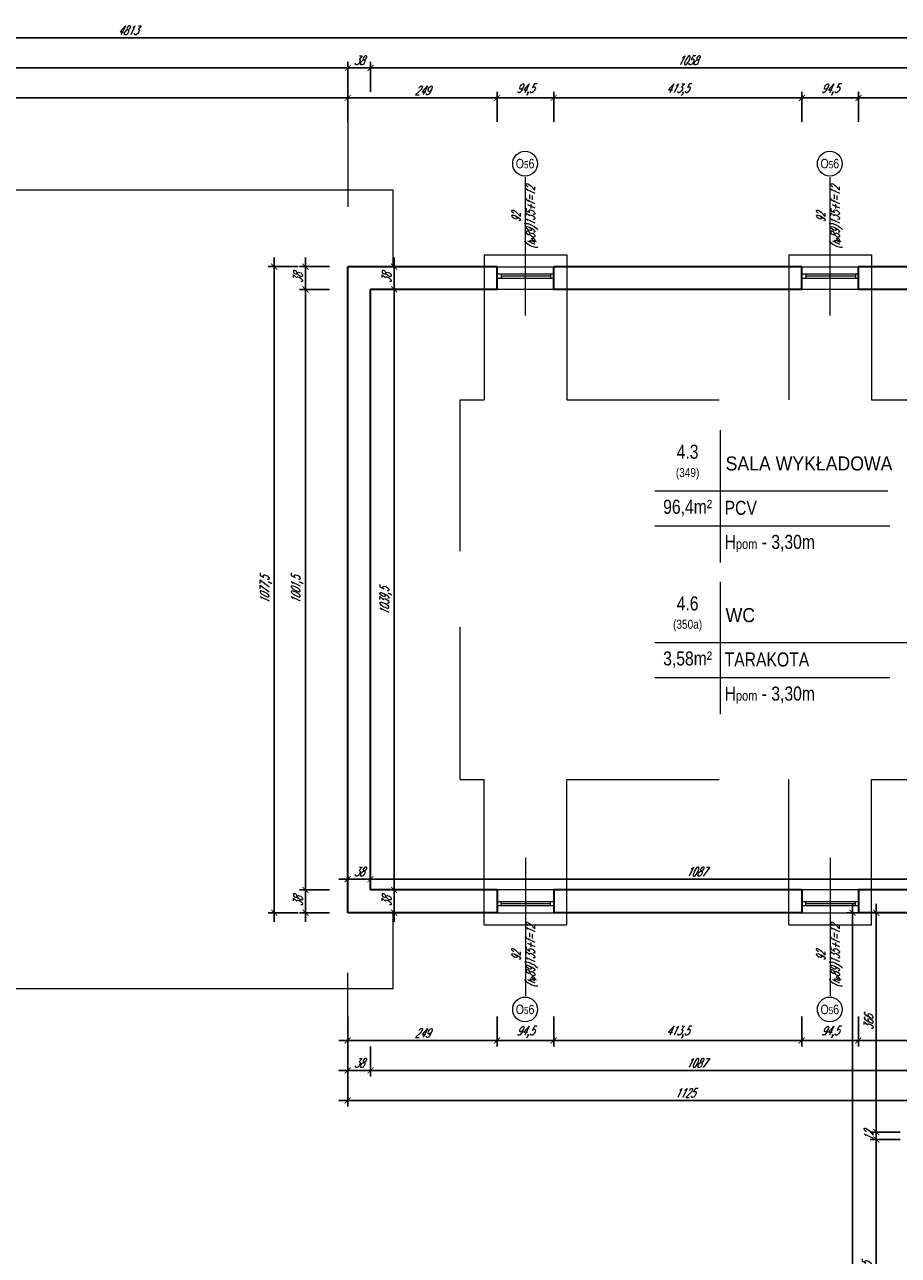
# Model space of a CAD drawing. Header units: millimetres. Extents: x 402 to 79005, y -7782 to 89952.
# Tile 17 of 256: x 25107 to 26564, y 8772 to 10825. Entities that reach past the tile are written whole.
import ezdxf

# ---------------------------------------------------------------- set-up
doc = ezdxf.new("R2010")
doc.units = ezdxf.units.MM
doc.header["$LTSCALE"] = 10
doc.linetypes.add('DASHED', pattern=[19.05, 12.7, -6.35])
doc.layers.get('0').update_dxf_attribs({"lineweight": 0})
doc.layers.get('Defpoints').update_dxf_attribs({"color": 253})
for name, color, linetype, lineweight in [('01_ściany', 253, 'Continuous', 35), ('03-01_okna', 253, 'Continuous', 15), ('04-1_widok', 253, 'Continuous', 5), ('04-2_nad', 253, 'DASHED', 5), ('05-01_wymiary', 253, 'Continuous', 5), ('05-03_opis', 253, 'Continuous', 5)]:
    doc.layers.add(name, color=color, linetype=linetype, lineweight=lineweight)
doc.styles.add('ariel', font='ARIAL.TTF', dxfattribs={"width": 0.8})
doc.styles.add('ariel_wym', font='simplex.shx', dxfattribs={"width": 0.65, "oblique": 25})
doc.dimstyles.new('ariel 50', dxfattribs={"dimtxt": 15, "dimasz": 10, "dimexe": 10, "dimexo": 0, "dimgap": 5, "dimtad": 1, "dimdec": 1, "dimrnd": 0.5, "dimtxsty": 'ariel_wym', "dimblk": 'ARCHTICK', "dimcen": 2.5, "dimdle": 15, "dimazin": 0, "dimtfac": 1, "dimtdec": 1, "dimtix": 1, "dimtmove": 0, "dimatfit": 3, "dimldrblk": 'DOT', "dimfxl": 0, "dimarcsym": 0})
doc.dimstyles.new('ariel 50 wnętrze', dxfattribs={"dimtxt": 15, "dimasz": 10, "dimexe": 10, "dimexo": 0, "dimgap": 5, "dimtad": 1, "dimdec": 1, "dimrnd": 0.5, "dimtxsty": 'ariel_wym', "dimblk": 'ARCHTICK', "dimcen": 2.5, "dimdle": 15, "dimazin": 0, "dimtfac": 1, "dimtdec": 1, "dimtix": 1, "dimtmove": 0, "dimatfit": 3, "dimldrblk": 'DOT', "dimfxl": 0, "dimarcsym": 0})

# ---------------------------------------------------------------- blocks, each defined once
blk = doc.blocks.new('_ArchTick')
at = {"color": 0, "linetype": 'ByBlock', "const_width": 0.15}
blk.add_lwpolyline([(-0.5, -0.5), (0.5, 0.5)], dxfattribs=at)
blk = doc.blocks.new('*D3413')
at = {"layer": '05-01_wymiary', "color": 0, "lineweight": -2}
for p, q in [((24134.2, 10702.9), (25661.2, 10702.9)), ((24149.2, 10662.9), (24149.2, 10712.9)), ((25646.2, 10662.9), (25646.2, 10712.9))]:
    blk.add_line(p, q, dxfattribs=at)
at = {"layer": 'Defpoints', "color": 0, "lineweight": 0}
for p in [(25646.2, 10702.9), (24149.2, 10421.5), (25646.2, 10421.5)]:
    blk.add_point(p, dxfattribs=at)
at = {"layer": '05-01_wymiary', "color": 0, "lineweight": -2, "xscale": 10, "yscale": 10, "zscale": 10, "rotation": 180}
blk.add_blockref('_ArchTick', (24149.2, 10702.9), dxfattribs=at)
at = {"layer": '05-01_wymiary', "color": 0, "lineweight": -2, "xscale": 10, "yscale": 10, "zscale": 10}
blk.add_blockref('_ArchTick', (25646.2, 10702.9), dxfattribs=at)
at = {"layer": '05-01_wymiary', "color": 0, "insert": (24897.7, 10715.4), "char_height": 15, "attachment_point": 5, "style": 'ariel_wym'}
blk.add_mtext('1497', dxfattribs=at)
blk = doc.blocks.new('_Dot')
at = {"color": 0, "linetype": 'ByBlock', "lineweight": -2}
blk.add_line((-0.5, 0), (-1, 0), dxfattribs=at)
at = {"color": 0, "linetype": 'ByBlock', "const_width": 0.5}
blk.add_lwpolyline([(-0.25, 0, 1), (0.25, 0, 1)], format="xyb", close=True, dxfattribs=at)
blk = doc.blocks.new('*D3414')
at = {"layer": '05-01_wymiary', "color": 0, "lineweight": -2}
for p, q in [((25631.2, 10702.9), (25910.2, 10702.9)), ((25646.2, 10662.9), (25646.2, 10712.9)), ((25895.2, 10662.9), (25895.2, 10712.9))]:
    blk.add_line(p, q, dxfattribs=at)
at = {"layer": 'Defpoints', "color": 0, "lineweight": 0}
for p in [(25895.2, 10702.9), (25646.2, 10421.5), (25895.2, 10383.5)]:
    blk.add_point(p, dxfattribs=at)
at = {"layer": '05-01_wymiary', "color": 0, "lineweight": -2, "xscale": 10, "yscale": 10, "zscale": 10, "rotation": 180}
blk.add_blockref('_ArchTick', (25646.2, 10702.9), dxfattribs=at)
at = {"layer": '05-01_wymiary', "color": 0, "lineweight": -2, "xscale": 10, "yscale": 10, "zscale": 10}
blk.add_blockref('_ArchTick', (25895.2, 10702.9), dxfattribs=at)
at = {"layer": '05-01_wymiary', "color": 0, "insert": (25770.7, 10715.4), "char_height": 15, "attachment_point": 5, "style": 'ariel_wym'}
blk.add_mtext('249', dxfattribs=at)
blk = doc.blocks.new('*D3415')
at = {"layer": '05-01_wymiary', "color": 0, "lineweight": -2}
for p, q in [((25880.2, 10702.9), (26004.7, 10702.9)), ((25895.2, 10662.9), (25895.2, 10712.9)), ((25989.7, 10662.9), (25989.7, 10712.9))]:
    blk.add_line(p, q, dxfattribs=at)
at = {"layer": 'Defpoints', "color": 0, "lineweight": 0}
for p in [(25989.7, 10702.9), (25895.2, 10383.5), (25989.7, 10383.5)]:
    blk.add_point(p, dxfattribs=at)
at = {"layer": '05-01_wymiary', "color": 0, "lineweight": -2, "xscale": 10, "yscale": 10, "zscale": 10, "rotation": 180}
blk.add_blockref('_ArchTick', (25895.2, 10702.9), dxfattribs=at)
at = {"layer": '05-01_wymiary', "color": 0, "lineweight": -2, "xscale": 10, "yscale": 10, "zscale": 10}
blk.add_blockref('_ArchTick', (25989.7, 10702.9), dxfattribs=at)
at = {"layer": '05-01_wymiary', "color": 0, "insert": (25942.5, 10716.8), "char_height": 15, "attachment_point": 5, "style": 'ariel_wym'}
blk.add_mtext('94,5', dxfattribs=at)
blk = doc.blocks.new('*D3416')
at = {"layer": '05-01_wymiary', "color": 0, "lineweight": -2}
for p, q in [((25974.7, 10702.9), (26418.3, 10702.9)), ((25989.7, 10662.9), (25989.7, 10712.9)), ((26403.3, 10662.9), (26403.3, 10712.9))]:
    blk.add_line(p, q, dxfattribs=at)
at = {"layer": 'Defpoints', "color": 0, "lineweight": 0}
for p in [(26403.3, 10702.9), (25989.7, 10383.5), (26403.3, 10383.5)]:
    blk.add_point(p, dxfattribs=at)
at = {"layer": '05-01_wymiary', "color": 0, "lineweight": -2, "xscale": 10, "yscale": 10, "zscale": 10, "rotation": 180}
blk.add_blockref('_ArchTick', (25989.7, 10702.9), dxfattribs=at)
at = {"layer": '05-01_wymiary', "color": 0, "lineweight": -2, "xscale": 10, "yscale": 10, "zscale": 10}
blk.add_blockref('_ArchTick', (26403.3, 10702.9), dxfattribs=at)
at = {"layer": '05-01_wymiary', "color": 0, "insert": (26196.5, 10716.8), "char_height": 15, "attachment_point": 5, "style": 'ariel_wym'}
blk.add_mtext('413,5', dxfattribs=at)
blk = doc.blocks.new('*D3417')
at = {"layer": '05-01_wymiary', "color": 0, "lineweight": -2}
for p, q in [((26388.3, 10702.9), (26512.8, 10702.9)), ((26403.3, 10662.9), (26403.3, 10712.9)), ((26497.8, 10662.9), (26497.8, 10712.9))]:
    blk.add_line(p, q, dxfattribs=at)
at = {"layer": 'Defpoints', "color": 0, "lineweight": 0}
for p in [(26497.8, 10702.9), (26403.3, 10383.5), (26497.8, 10383.5)]:
    blk.add_point(p, dxfattribs=at)
at = {"layer": '05-01_wymiary', "color": 0, "lineweight": -2, "xscale": 10, "yscale": 10, "zscale": 10, "rotation": 180}
blk.add_blockref('_ArchTick', (26403.3, 10702.9), dxfattribs=at)
at = {"layer": '05-01_wymiary', "color": 0, "lineweight": -2, "xscale": 10, "yscale": 10, "zscale": 10}
blk.add_blockref('_ArchTick', (26497.8, 10702.9), dxfattribs=at)
at = {"layer": '05-01_wymiary', "color": 0, "insert": (26450.5, 10716.8), "char_height": 15, "attachment_point": 5, "style": 'ariel_wym'}
blk.add_mtext('94,5', dxfattribs=at)
blk = doc.blocks.new('*D3418')
at = {"layer": '05-01_wymiary', "color": 0, "lineweight": -2}
for p, q in [((26482.8, 10702.9), (26979.6, 10702.9)), ((26497.8, 10662.9), (26497.8, 10712.9)), ((26964.6, 10662.9), (26964.6, 10712.9))]:
    blk.add_line(p, q, dxfattribs=at)
at = {"layer": 'Defpoints', "color": 0, "lineweight": 0}
for p in [(26964.6, 10702.9), (26497.8, 10383.5), (26964.6, 10383.5)]:
    blk.add_point(p, dxfattribs=at)
at = {"layer": '05-01_wymiary', "color": 0, "lineweight": -2, "xscale": 10, "yscale": 10, "zscale": 10, "rotation": 180}
blk.add_blockref('_ArchTick', (26497.8, 10702.9), dxfattribs=at)
at = {"layer": '05-01_wymiary', "color": 0, "lineweight": -2, "xscale": 10, "yscale": 10, "zscale": 10}
blk.add_blockref('_ArchTick', (26964.6, 10702.9), dxfattribs=at)
at = {"layer": '05-01_wymiary', "color": 0, "insert": (26731.2, 10715.4), "char_height": 15, "attachment_point": 5, "style": 'ariel_wym'}
blk.add_mtext('467', dxfattribs=at)
blk = doc.blocks.new('*D3430')
at = {"layer": '05-01_wymiary', "color": 0, "lineweight": -2}
for p, q in [((25684.2, 10712.9), (25684.2, 10762.9)), ((26742.2, 10712.9), (26742.2, 10762.9)), ((26757.2, 10752.9), (25669.2, 10752.9))]:
    blk.add_line(p, q, dxfattribs=at)
at = {"layer": 'Defpoints', "color": 0, "lineweight": 0}
for p in [(25684.2, 10752.9), (25684.2, 10383.5), (26742.2, 10383.5)]:
    blk.add_point(p, dxfattribs=at)
at = {"layer": '05-01_wymiary', "color": 0, "lineweight": -2, "xscale": 10, "yscale": 10, "zscale": 10, "rotation": 180}
blk.add_blockref('_ArchTick', (25684.2, 10752.9), dxfattribs=at)
at = {"layer": '05-01_wymiary', "color": 0, "lineweight": -2, "xscale": 10, "yscale": 10, "zscale": 10}
blk.add_blockref('_ArchTick', (26742.2, 10752.9), dxfattribs=at)
at = {"layer": '05-01_wymiary', "color": 0, "insert": (26213.2, 10765.4), "char_height": 15, "attachment_point": 5, "style": 'ariel_wym'}
blk.add_mtext('1058', dxfattribs=at)
blk = doc.blocks.new('*D3431')
at = {"layer": '05-01_wymiary', "color": 0, "lineweight": -2}
for p, q in [((25646.2, 10712.9), (25646.2, 10762.9)), ((25684.2, 10712.9), (25684.2, 10762.9)), ((25699.2, 10752.9), (25631.2, 10752.9))]:
    blk.add_line(p, q, dxfattribs=at)
at = {"layer": 'Defpoints', "color": 0, "lineweight": 0}
for p in [(25646.2, 10752.9), (25646.2, 10421.5), (25684.2, 10383.5)]:
    blk.add_point(p, dxfattribs=at)
at = {"layer": '05-01_wymiary', "color": 0, "lineweight": -2, "xscale": 10, "yscale": 10, "zscale": 10, "rotation": 180}
blk.add_blockref('_ArchTick', (25646.2, 10752.9), dxfattribs=at)
at = {"layer": '05-01_wymiary', "color": 0, "lineweight": -2, "xscale": 10, "yscale": 10, "zscale": 10}
blk.add_blockref('_ArchTick', (25684.2, 10752.9), dxfattribs=at)
at = {"layer": '05-01_wymiary', "color": 0, "insert": (25665.2, 10765.4), "char_height": 15, "attachment_point": 5, "style": 'ariel_wym'}
blk.add_mtext('38', dxfattribs=at)
blk = doc.blocks.new('*D3432')
at = {"layer": '05-01_wymiary', "color": 0, "lineweight": -2}
for p, q in [((24149.2, 10712.9), (24149.2, 10762.9)), ((25646.2, 10712.9), (25646.2, 10762.9)), ((25661.2, 10752.9), (24134.2, 10752.9))]:
    blk.add_line(p, q, dxfattribs=at)
at = {"layer": 'Defpoints', "color": 0, "lineweight": 0}
for p in [(24149.2, 10752.9), (24149.2, 10421.5), (25646.2, 10421.5)]:
    blk.add_point(p, dxfattribs=at)
at = {"layer": '05-01_wymiary', "color": 0, "lineweight": -2, "xscale": 10, "yscale": 10, "zscale": 10, "rotation": 180}
blk.add_blockref('_ArchTick', (24149.2, 10752.9), dxfattribs=at)
at = {"layer": '05-01_wymiary', "color": 0, "lineweight": -2, "xscale": 10, "yscale": 10, "zscale": 10}
blk.add_blockref('_ArchTick', (25646.2, 10752.9), dxfattribs=at)
at = {"layer": '05-01_wymiary', "color": 0, "insert": (24897.7, 10765.4), "char_height": 15, "attachment_point": 5, "style": 'ariel_wym'}
blk.add_mtext('1497', dxfattribs=at)
blk = doc.blocks.new('*D3435')
at = {"layer": '05-01_wymiary', "color": 0, "lineweight": -2}
for p, q in [((22858.3, 10802.9), (27701.2, 10802.9)), ((22873.3, 10762.9), (22873.3, 10812.9)), ((27686.2, 10762.9), (27686.2, 10812.9))]:
    blk.add_line(p, q, dxfattribs=at)
at = {"layer": 'Defpoints', "color": 0, "lineweight": 0}
for p in [(27686.2, 10802.9), (22873.3, 10421.5), (27686.2, 10383.5)]:
    blk.add_point(p, dxfattribs=at)
at = {"layer": '05-01_wymiary', "color": 0, "lineweight": -2, "xscale": 10, "yscale": 10, "zscale": 10, "rotation": 180}
blk.add_blockref('_ArchTick', (22873.3, 10802.9), dxfattribs=at)
at = {"layer": '05-01_wymiary', "color": 0, "lineweight": -2, "xscale": 10, "yscale": 10, "zscale": 10}
blk.add_blockref('_ArchTick', (27686.2, 10802.9), dxfattribs=at)
at = {"layer": '05-01_wymiary', "color": 0, "insert": (25279.7, 10815.4), "char_height": 15, "attachment_point": 5, "style": 'ariel_wym'}
blk.add_mtext('4813', dxfattribs=at)
blk = doc.blocks.new('*D3440')
at = {"layer": '05-01_wymiary', "color": 0, "lineweight": -2}
for p, q in [((25575.8, 10368.5), (25575.8, 10436.5)), ((25615.8, 10421.5), (25565.8, 10421.5)), ((25615.8, 10383.5), (25565.8, 10383.5))]:
    blk.add_line(p, q, dxfattribs=at)
at = {"layer": 'Defpoints', "color": 0, "lineweight": 0}
for p in [(25575.8, 10421.5), (25646.2, 10421.5), (25706.2, 10383.5)]:
    blk.add_point(p, dxfattribs=at)
at = {"layer": '05-01_wymiary', "color": 0, "lineweight": -2, "xscale": 10, "yscale": 10, "zscale": 10}
for p, rotation in [((25575.8, 10421.5), 90), ((25575.8, 10383.5), 270)]:
    blk.add_blockref('_ArchTick', p, dxfattribs=dict(at, rotation=rotation))
at = {"layer": '05-01_wymiary', "color": 0, "insert": (25563.3, 10402.5), "char_height": 15, "attachment_point": 5, "rotation": 90, "style": 'ariel_wym'}
blk.add_mtext('38', dxfattribs=at)
blk = doc.blocks.new('*D3441')
at = {"layer": '05-01_wymiary', "color": 0, "lineweight": -2}
for p, q in [((25575.8, 10398.5), (25575.8, 9366.9)), ((25615.8, 10383.5), (25565.8, 10383.5)), ((25615.8, 9381.9), (25565.8, 9381.9))]:
    blk.add_line(p, q, dxfattribs=at)
at = {"layer": 'Defpoints', "color": 0, "lineweight": 0}
for p in [(25684.2, 10383.5), (25575.8, 9381.9), (25684.2, 9381.9)]:
    blk.add_point(p, dxfattribs=at)
at = {"layer": '05-01_wymiary', "color": 0, "lineweight": -2, "xscale": 10, "yscale": 10, "zscale": 10}
for p, rotation in [((25575.8, 10383.5), 90), ((25575.8, 9381.9), 270)]:
    blk.add_blockref('_ArchTick', p, dxfattribs=dict(at, rotation=rotation))
at = {"layer": '05-01_wymiary', "color": 0, "insert": (25561.9, 9882.7), "char_height": 15, "attachment_point": 5, "rotation": 90, "style": 'ariel_wym'}
blk.add_mtext('1001,5', dxfattribs=at)
blk = doc.blocks.new('*D3442')
at = {"layer": '05-01_wymiary', "color": 0, "lineweight": -2}
for p, q in [((25615.8, 9381.9), (25565.8, 9381.9)), ((25575.8, 9396.9), (25575.8, 9328.9)), ((25615.8, 9343.9), (25565.8, 9343.9))]:
    blk.add_line(p, q, dxfattribs=at)
at = {"layer": 'Defpoints', "color": 0, "lineweight": 0}
for p in [(25684.2, 9381.9), (25575.8, 9343.9), (25646.2, 9343.9)]:
    blk.add_point(p, dxfattribs=at)
at = {"layer": '05-01_wymiary', "color": 0, "lineweight": -2, "xscale": 10, "yscale": 10, "zscale": 10}
for p, rotation in [((25575.8, 9381.9), 90), ((25575.8, 9343.9), 270)]:
    blk.add_blockref('_ArchTick', p, dxfattribs=dict(at, rotation=rotation))
at = {"layer": '05-01_wymiary', "color": 0, "insert": (25563.3, 9362.9), "char_height": 15, "attachment_point": 5, "rotation": 90, "style": 'ariel_wym'}
blk.add_mtext('38', dxfattribs=at)
blk = doc.blocks.new('*D3443')
at = {"layer": '05-01_wymiary', "color": 0, "lineweight": -2}
for p, q in [((25523.7, 10436.5), (25523.7, 9328.9)), ((25563.7, 10421.5), (25513.7, 10421.5)), ((25563.7, 9343.9), (25513.7, 9343.9))]:
    blk.add_line(p, q, dxfattribs=at)
at = {"layer": 'Defpoints', "color": 0, "lineweight": 0}
for p in [(25646.2, 10421.5), (25523.7, 9343.9), (25646.2, 9343.9)]:
    blk.add_point(p, dxfattribs=at)
at = {"layer": '05-01_wymiary', "color": 0, "lineweight": -2, "xscale": 10, "yscale": 10, "zscale": 10}
for p, rotation in [((25523.7, 10421.5), 90), ((25523.7, 9343.9), 270)]:
    blk.add_blockref('_ArchTick', p, dxfattribs=dict(at, rotation=rotation))
at = {"layer": '05-01_wymiary', "color": 0, "insert": (25509.8, 9882.7), "char_height": 15, "attachment_point": 5, "rotation": 90, "style": 'ariel_wym'}
blk.add_mtext('1077,5', dxfattribs=at)
blk = doc.blocks.new('*D3462')
at = {"layer": '05-01_wymiary', "color": 0, "lineweight": -2}
for p, q in [((26497.8, 9170.8), (26497.8, 9120.8)), ((26771.2, 9170.8), (26771.2, 9120.8)), ((26786.2, 9130.8), (26482.8, 9130.8))]:
    blk.add_line(p, q, dxfattribs=at)
at = {"layer": 'Defpoints', "color": 0, "lineweight": 0}
for p in [(26497.8, 9381.9), (26771.2, 9343.9), (26497.8, 9130.8)]:
    blk.add_point(p, dxfattribs=at)
at = {"layer": '05-01_wymiary', "color": 0, "lineweight": -2, "xscale": 10, "yscale": 10, "zscale": 10, "rotation": 180}
blk.add_blockref('_ArchTick', (26497.8, 9130.8), dxfattribs=at)
at = {"layer": '05-01_wymiary', "color": 0, "lineweight": -2, "xscale": 10, "yscale": 10, "zscale": 10}
blk.add_blockref('_ArchTick', (26771.2, 9130.8), dxfattribs=at)
at = {"layer": '05-01_wymiary', "color": 0, "insert": (26634.5, 9144.7), "char_height": 15, "attachment_point": 5, "style": 'ariel_wym'}
blk.add_mtext('273,5', dxfattribs=at)
blk = doc.blocks.new('*D3463')
at = {"layer": '05-01_wymiary', "color": 0, "lineweight": -2}
for p, q in [((26403.3, 9170.8), (26403.3, 9120.8)), ((26497.8, 9170.8), (26497.8, 9120.8)), ((26512.8, 9130.8), (26388.3, 9130.8))]:
    blk.add_line(p, q, dxfattribs=at)
at = {"layer": 'Defpoints', "color": 0, "lineweight": 0}
for p in [(26403.3, 9381.9), (26497.8, 9381.9), (26403.3, 9130.8)]:
    blk.add_point(p, dxfattribs=at)
at = {"layer": '05-01_wymiary', "color": 0, "lineweight": -2, "xscale": 10, "yscale": 10, "zscale": 10, "rotation": 180}
blk.add_blockref('_ArchTick', (26403.3, 9130.8), dxfattribs=at)
at = {"layer": '05-01_wymiary', "color": 0, "lineweight": -2, "xscale": 10, "yscale": 10, "zscale": 10}
blk.add_blockref('_ArchTick', (26497.8, 9130.8), dxfattribs=at)
at = {"layer": '05-01_wymiary', "color": 0, "insert": (26450.5, 9144.7), "char_height": 15, "attachment_point": 5, "style": 'ariel_wym'}
blk.add_mtext('94,5', dxfattribs=at)
blk = doc.blocks.new('*D3464')
at = {"layer": '05-01_wymiary', "color": 0, "lineweight": -2}
for p, q in [((25989.7, 9170.8), (25989.7, 9120.8)), ((26403.3, 9170.8), (26403.3, 9120.8)), ((26418.3, 9130.8), (25974.7, 9130.8))]:
    blk.add_line(p, q, dxfattribs=at)
at = {"layer": 'Defpoints', "color": 0, "lineweight": 0}
for p in [(25989.7, 9381.9), (26403.3, 9381.9), (25989.7, 9130.8)]:
    blk.add_point(p, dxfattribs=at)
at = {"layer": '05-01_wymiary', "color": 0, "lineweight": -2, "xscale": 10, "yscale": 10, "zscale": 10, "rotation": 180}
blk.add_blockref('_ArchTick', (25989.7, 9130.8), dxfattribs=at)
at = {"layer": '05-01_wymiary', "color": 0, "lineweight": -2, "xscale": 10, "yscale": 10, "zscale": 10}
blk.add_blockref('_ArchTick', (26403.3, 9130.8), dxfattribs=at)
at = {"layer": '05-01_wymiary', "color": 0, "insert": (26196.5, 9144.7), "char_height": 15, "attachment_point": 5, "style": 'ariel_wym'}
blk.add_mtext('413,5', dxfattribs=at)
blk = doc.blocks.new('*D3465')
at = {"layer": '05-01_wymiary', "color": 0, "lineweight": -2}
for p, q in [((25895.2, 9170.8), (25895.2, 9120.8)), ((25989.7, 9170.8), (25989.7, 9120.8)), ((26004.7, 9130.8), (25880.2, 9130.8))]:
    blk.add_line(p, q, dxfattribs=at)
at = {"layer": 'Defpoints', "color": 0, "lineweight": 0}
for p in [(25895.2, 9381.9), (25989.7, 9381.9), (25895.2, 9130.8)]:
    blk.add_point(p, dxfattribs=at)
at = {"layer": '05-01_wymiary', "color": 0, "lineweight": -2, "xscale": 10, "yscale": 10, "zscale": 10, "rotation": 180}
blk.add_blockref('_ArchTick', (25895.2, 9130.8), dxfattribs=at)
at = {"layer": '05-01_wymiary', "color": 0, "lineweight": -2, "xscale": 10, "yscale": 10, "zscale": 10}
blk.add_blockref('_ArchTick', (25989.7, 9130.8), dxfattribs=at)
at = {"layer": '05-01_wymiary', "color": 0, "insert": (25942.5, 9144.7), "char_height": 15, "attachment_point": 5, "style": 'ariel_wym'}
blk.add_mtext('94,5', dxfattribs=at)
blk = doc.blocks.new('*D3466')
at = {"layer": '05-01_wymiary', "color": 0, "lineweight": -2}
for p, q in [((25646.2, 9170.8), (25646.2, 9120.8)), ((25895.2, 9170.8), (25895.2, 9120.8)), ((25910.2, 9130.8), (25631.2, 9130.8))]:
    blk.add_line(p, q, dxfattribs=at)
at = {"layer": 'Defpoints', "color": 0, "lineweight": 0}
for p in [(25895.2, 9381.9), (25646.2, 9343.9), (25646.2, 9130.8)]:
    blk.add_point(p, dxfattribs=at)
at = {"layer": '05-01_wymiary', "color": 0, "lineweight": -2, "xscale": 10, "yscale": 10, "zscale": 10, "rotation": 180}
blk.add_blockref('_ArchTick', (25646.2, 9130.8), dxfattribs=at)
at = {"layer": '05-01_wymiary', "color": 0, "lineweight": -2, "xscale": 10, "yscale": 10, "zscale": 10}
blk.add_blockref('_ArchTick', (25895.2, 9130.8), dxfattribs=at)
at = {"layer": '05-01_wymiary', "color": 0, "insert": (25770.7, 9143.3), "char_height": 15, "attachment_point": 5, "style": 'ariel_wym'}
blk.add_mtext('249', dxfattribs=at)
blk = doc.blocks.new('*D3467')
at = {"layer": '05-01_wymiary', "color": 0, "lineweight": -2}
for p, q in [((25646.2, 9120.8), (25646.2, 9070.8)), ((25684.2, 9120.8), (25684.2, 9070.8)), ((25631.2, 9080.8), (25699.2, 9080.8))]:
    blk.add_line(p, q, dxfattribs=at)
at = {"layer": 'Defpoints', "color": 0, "lineweight": 0}
for p in [(25684.2, 9381.9), (25646.2, 9343.9), (25684.2, 9080.8)]:
    blk.add_point(p, dxfattribs=at)
at = {"layer": '05-01_wymiary', "color": 0, "lineweight": -2, "xscale": 10, "yscale": 10, "zscale": 10, "rotation": 180}
blk.add_blockref('_ArchTick', (25646.2, 9080.8), dxfattribs=at)
at = {"layer": '05-01_wymiary', "color": 0, "lineweight": -2, "xscale": 10, "yscale": 10, "zscale": 10}
blk.add_blockref('_ArchTick', (25684.2, 9080.8), dxfattribs=at)
at = {"layer": '05-01_wymiary', "color": 0, "insert": (25665.2, 9093.3), "char_height": 15, "attachment_point": 5, "style": 'ariel_wym'}
blk.add_mtext('38', dxfattribs=at)
blk = doc.blocks.new('*D3468')
at = {"layer": '05-01_wymiary', "color": 0, "lineweight": -2}
for p, q in [((25684.2, 9120.8), (25684.2, 9070.8)), ((26771.2, 9120.8), (26771.2, 9070.8)), ((25669.2, 9080.8), (26786.2, 9080.8))]:
    blk.add_line(p, q, dxfattribs=at)
at = {"layer": 'Defpoints', "color": 0, "lineweight": 0}
for p in [(25684.2, 9381.9), (26771.2, 9381.9), (26771.2, 9080.8)]:
    blk.add_point(p, dxfattribs=at)
at = {"layer": '05-01_wymiary', "color": 0, "lineweight": -2, "xscale": 10, "yscale": 10, "zscale": 10, "rotation": 180}
blk.add_blockref('_ArchTick', (25684.2, 9080.8), dxfattribs=at)
at = {"layer": '05-01_wymiary', "color": 0, "lineweight": -2, "xscale": 10, "yscale": 10, "zscale": 10}
blk.add_blockref('_ArchTick', (26771.2, 9080.8), dxfattribs=at)
at = {"layer": '05-01_wymiary', "color": 0, "insert": (26227.7, 9093.3), "char_height": 15, "attachment_point": 5, "style": 'ariel_wym'}
blk.add_mtext('1087', dxfattribs=at)
blk = doc.blocks.new('*D3469')
at = {"layer": '05-01_wymiary', "color": 0, "lineweight": -2}
for p, q in [((25646.2, 9070.8), (25646.2, 9020.8)), ((26771.2, 9070.8), (26771.2, 9020.8)), ((25631.2, 9030.8), (26786.2, 9030.8))]:
    blk.add_line(p, q, dxfattribs=at)
at = {"layer": 'Defpoints', "color": 0, "lineweight": 0}
for p in [(26771.2, 9381.9), (25646.2, 9343.9), (26771.2, 9030.8)]:
    blk.add_point(p, dxfattribs=at)
at = {"layer": '05-01_wymiary', "color": 0, "lineweight": -2, "xscale": 10, "yscale": 10, "zscale": 10, "rotation": 180}
blk.add_blockref('_ArchTick', (25646.2, 9030.8), dxfattribs=at)
at = {"layer": '05-01_wymiary', "color": 0, "lineweight": -2, "xscale": 10, "yscale": 10, "zscale": 10}
blk.add_blockref('_ArchTick', (26771.2, 9030.8), dxfattribs=at)
at = {"layer": '05-01_wymiary', "color": 0, "insert": (26208.7, 9043.3), "char_height": 15, "attachment_point": 5, "style": 'ariel_wym'}
blk.add_mtext('1125', dxfattribs=at)
blk = doc.blocks.new('*D3501')
at = {"layer": '05-01_wymiary', "color": 0, "lineweight": -2}
for p, q in [((26527.6, 8505.5), (26527.6, 8980.9)), ((26567.6, 8965.9), (26517.6, 8965.9)), ((26567.6, 8520.5), (26517.6, 8520.5))]:
    blk.add_line(p, q, dxfattribs=at)
at = {"layer": 'Defpoints', "color": 0, "lineweight": 0}
for p in [(26527.6, 8965.9), (26809.2, 8965.9), (26809.2, 8520.5)]:
    blk.add_point(p, dxfattribs=at)
at = {"layer": '05-01_wymiary', "color": 0, "lineweight": -2, "xscale": 10, "yscale": 10, "zscale": 10}
for p, rotation in [((26527.6, 8965.9), 90), ((26527.6, 8520.5), 270)]:
    blk.add_blockref('_ArchTick', p, dxfattribs=dict(at, rotation=rotation))
at = {"layer": '05-01_wymiary', "color": 0, "insert": (26513.6, 8743.2), "char_height": 15, "attachment_point": 5, "rotation": 90, "style": 'ariel_wym'}
blk.add_mtext('445,5', dxfattribs=at)
blk = doc.blocks.new('*D3502')
at = {"layer": '05-01_wymiary', "color": 0, "lineweight": -2}
for p, q in [((26567.6, 8977.9), (26517.6, 8977.9)), ((26527.6, 8977.9), (26527.6, 8987.9)), ((26527.6, 8965.9), (26527.6, 8977.9)), ((26567.6, 8965.9), (26517.6, 8965.9)), ((26527.6, 8965.9), (26527.6, 8955.9))]:
    blk.add_line(p, q, dxfattribs=at)
at = {"layer": 'Defpoints', "color": 0, "lineweight": 0}
for p in [(26527.6, 8977.9), (26809.2, 8977.9), (26809.2, 8965.9)]:
    blk.add_point(p, dxfattribs=at)
at = {"layer": '05-01_wymiary', "color": 0, "lineweight": -2, "xscale": 10, "yscale": 10, "zscale": 10}
for p, rotation in [((26527.6, 8977.9), 270), ((26527.6, 8965.9), 90)]:
    blk.add_blockref('_ArchTick', p, dxfattribs=dict(at, rotation=rotation))
at = {"layer": '05-01_wymiary', "color": 0, "insert": (26515.1, 8971.9), "char_height": 15, "attachment_point": 5, "rotation": 90, "style": 'ariel_wym'}
blk.add_mtext('12', dxfattribs=at)
blk = doc.blocks.new('*D3503')
at = {"layer": '05-01_wymiary', "color": 0, "lineweight": -2}
for p, q in [((26567.6, 9343.9), (26517.6, 9343.9)), ((26527.6, 8962.9), (26527.6, 9358.9)), ((26567.6, 8977.9), (26517.6, 8977.9))]:
    blk.add_line(p, q, dxfattribs=at)
at = {"layer": 'Defpoints', "color": 0, "lineweight": 0}
for p in [(26527.6, 9343.9), (26771.2, 9343.9), (26809.2, 8977.9)]:
    blk.add_point(p, dxfattribs=at)
at = {"layer": '05-01_wymiary', "color": 0, "lineweight": -2, "xscale": 10, "yscale": 10, "zscale": 10}
for p, rotation in [((26527.6, 9343.9), 90), ((26527.6, 8977.9), 270)]:
    blk.add_blockref('_ArchTick', p, dxfattribs=dict(at, rotation=rotation))
at = {"layer": '05-01_wymiary', "color": 0, "insert": (26515.1, 9160.9), "char_height": 15, "attachment_point": 5, "rotation": 90, "style": 'ariel_wym'}
blk.add_mtext('366', dxfattribs=at)
blk = doc.blocks.new('*D3504')
at = {"layer": '05-01_wymiary', "color": 0, "lineweight": -2}
for p, q in [((26528, 9343.9), (26478, 9343.9)), ((26488, 9358.9), (26488, 7605.9)), ((26528, 7620.9), (26478, 7620.9))]:
    blk.add_line(p, q, dxfattribs=at)
at = {"layer": 'Defpoints', "color": 0, "lineweight": 0}
for p in [(26771.2, 9343.9), (26488, 7620.9), (26771.2, 7620.9)]:
    blk.add_point(p, dxfattribs=at)
at = {"layer": '05-01_wymiary', "color": 0, "lineweight": -2, "xscale": 10, "yscale": 10, "zscale": 10}
for p, rotation in [((26488, 9343.9), 90), ((26488, 7620.9), 270)]:
    blk.add_blockref('_ArchTick', p, dxfattribs=dict(at, rotation=rotation))
at = {"layer": '05-01_wymiary', "color": 0, "insert": (26475.5, 8482.4), "char_height": 15, "attachment_point": 5, "rotation": 90, "style": 'ariel_wym'}
blk.add_mtext('1723', dxfattribs=at)
blk = doc.blocks.new('*D3641')
at = {"layer": '05-01_wymiary', "color": 0, "lineweight": -2}
for p, q in [((25684.2, 9389.9), (25684.2, 9409.9)), ((26771.2, 9389.9), (26771.2, 9409.9)), ((26786.2, 9399.9), (25669.2, 9399.9))]:
    blk.add_line(p, q, dxfattribs=at)
at = {"layer": 'Defpoints', "color": 0, "lineweight": 0}
for p in [(25684.2, 9399.9), (25684.2, 9381.9), (26771.2, 9381.9)]:
    blk.add_point(p, dxfattribs=at)
at = {"layer": '05-01_wymiary', "color": 0, "lineweight": -2, "xscale": 10, "yscale": 10, "zscale": 10, "rotation": 180}
blk.add_blockref('_ArchTick', (25684.2, 9399.9), dxfattribs=at)
at = {"layer": '05-01_wymiary', "color": 0, "lineweight": -2, "xscale": 10, "yscale": 10, "zscale": 10}
blk.add_blockref('_ArchTick', (26771.2, 9399.9), dxfattribs=at)
at = {"layer": '05-01_wymiary', "color": 0, "insert": (26227.7, 9412.4), "char_height": 15, "attachment_point": 5, "style": 'ariel_wym'}
blk.add_mtext('1087', dxfattribs=at)
blk = doc.blocks.new('*D3642')
at = {"layer": '05-01_wymiary', "color": 0, "lineweight": -2}
for p, q in [((25646.2, 9389.9), (25646.2, 9409.9)), ((25684.2, 9389.9), (25684.2, 9409.9)), ((25699.2, 9399.9), (25631.2, 9399.9))]:
    blk.add_line(p, q, dxfattribs=at)
at = {"layer": 'Defpoints', "color": 0, "lineweight": 0}
for p in [(25646.2, 9399.9), (25684.2, 9381.9), (25646.2, 9343.9)]:
    blk.add_point(p, dxfattribs=at)
at = {"layer": '05-01_wymiary', "color": 0, "lineweight": -2, "xscale": 10, "yscale": 10, "zscale": 10, "rotation": 180}
blk.add_blockref('_ArchTick', (25646.2, 9399.9), dxfattribs=at)
at = {"layer": '05-01_wymiary', "color": 0, "lineweight": -2, "xscale": 10, "yscale": 10, "zscale": 10}
blk.add_blockref('_ArchTick', (25684.2, 9399.9), dxfattribs=at)
at = {"layer": '05-01_wymiary', "color": 0, "insert": (25665.2, 9412.4), "char_height": 15, "attachment_point": 5, "style": 'ariel_wym'}
blk.add_mtext('38', dxfattribs=at)
blk = doc.blocks.new('*D3643')
at = {"layer": '05-01_wymiary', "color": 0, "lineweight": -2}
for p, q in [((25713.7, 9381.9), (25733.7, 9381.9)), ((25723.7, 9396.9), (25723.7, 9328.9)), ((25713.7, 9343.9), (25733.7, 9343.9))]:
    blk.add_line(p, q, dxfattribs=at)
at = {"layer": 'Defpoints', "color": 0, "lineweight": 0}
for p in [(25684.2, 9381.9), (25684.2, 9343.9), (25723.7, 9343.9)]:
    blk.add_point(p, dxfattribs=at)
at = {"layer": '05-01_wymiary', "color": 0, "lineweight": -2, "xscale": 10, "yscale": 10, "zscale": 10}
for p, rotation in [((25723.7, 9381.9), 90), ((25723.7, 9343.9), 270)]:
    blk.add_blockref('_ArchTick', p, dxfattribs=dict(at, rotation=rotation))
at = {"layer": '05-01_wymiary', "color": 0, "insert": (25711.2, 9362.9), "char_height": 15, "attachment_point": 5, "rotation": 90, "style": 'ariel_wym'}
blk.add_mtext('38', dxfattribs=at)
blk = doc.blocks.new('*D3644')
at = {"layer": '05-01_wymiary', "color": 0, "lineweight": -2}
for p, q in [((25723.7, 9328.9), (25723.7, 10398.5)), ((25713.7, 10383.5), (25733.7, 10383.5)), ((25713.7, 9343.9), (25733.7, 9343.9))]:
    blk.add_line(p, q, dxfattribs=at)
at = {"layer": 'Defpoints', "color": 0, "lineweight": 0}
for p in [(25684.2, 10383.5), (25723.7, 10383.5), (25684.2, 9343.9)]:
    blk.add_point(p, dxfattribs=at)
at = {"layer": '05-01_wymiary', "color": 0, "lineweight": -2, "xscale": 10, "yscale": 10, "zscale": 10}
for p, rotation in [((25723.7, 10383.5), 90), ((25723.7, 9343.9), 270)]:
    blk.add_blockref('_ArchTick', p, dxfattribs=dict(at, rotation=rotation))
at = {"layer": '05-01_wymiary', "color": 0, "insert": (25709.8, 9863.7), "char_height": 15, "attachment_point": 5, "rotation": 90, "style": 'ariel_wym'}
blk.add_mtext('1039,5', dxfattribs=at)
blk = doc.blocks.new('*D3645')
at = {"layer": '05-01_wymiary', "color": 0, "lineweight": -2}
for p, q in [((25723.7, 10368.5), (25723.7, 10436.5)), ((25713.7, 10421.5), (25733.7, 10421.5)), ((25713.7, 10383.5), (25733.7, 10383.5))]:
    blk.add_line(p, q, dxfattribs=at)
at = {"layer": 'Defpoints', "color": 0, "lineweight": 0}
for p in [(25646.2, 10421.5), (25723.7, 10421.5), (25684.2, 10383.5)]:
    blk.add_point(p, dxfattribs=at)
at = {"layer": '05-01_wymiary', "color": 0, "lineweight": -2, "xscale": 10, "yscale": 10, "zscale": 10}
for p, rotation in [((25723.7, 10421.5), 90), ((25723.7, 10383.5), 270)]:
    blk.add_blockref('_ArchTick', p, dxfattribs=dict(at, rotation=rotation))
at = {"layer": '05-01_wymiary', "color": 0, "insert": (25711.2, 10402.5), "char_height": 15, "attachment_point": 5, "rotation": 90, "style": 'ariel_wym'}
blk.add_mtext('38', dxfattribs=at)

msp = doc.modelspace()

# ---------------------------------------------------------------- linework, layer by layer
at = {"layer": '01_ściany'}
for p, q in [((25646.226, 9343.855), (25646.226, 10421.457)), ((25895.209, 10421.457), (25646.226, 10421.457)), ((25895.209, 10383.457), (25895.209, 10421.457)), ((26403.269, 10421.457), (25989.709, 10421.457)), ((25989.709, 10383.457), (25989.709, 10421.457)), ((26403.269, 10421.457), (25989.709, 10421.457)), ((26403.269, 10383.457), (26403.269, 10421.457)), ((26497.769, 10383.457), (26497.769, 10421.457)), ((26964.579, 10421.457), (26497.769, 10421.457)), ((25684.226, 9381.855), (25684.226, 10383.457)), ((25895.209, 10383.457), (25684.226, 10383.457)), ((26403.269, 10383.457), (25989.709, 10383.457)), ((26403.269, 10383.457), (25989.709, 10383.457)), ((26742.226, 10383.457), (26497.769, 10383.457)), ((25895.209, 9381.855), (25684.226, 9381.855)), ((25895.209, 9381.855), (25895.209, 9343.855)), ((26403.269, 9381.855), (25989.709, 9381.855)), ((25989.709, 9381.855), (25989.709, 9343.855)), ((26403.269, 9381.855), (26403.269, 9343.855)), ((26771.228, 9381.855), (26497.769, 9381.855)), ((26497.769, 9381.855), (26497.769, 9343.855)), ((25895.209, 9343.855), (25646.226, 9343.855)), ((26403.269, 9343.855), (25989.709, 9343.855)), ((26771.228, 9343.855), (26497.769, 9343.855))]:
    msp.add_line(p, q, dxfattribs=at)
at = {"layer": '03-01_okna'}
for p, q in [((25895.209, 10421.457), (25989.709, 10421.457)), ((26403.269, 10421.457), (26497.769, 10421.457)), ((25895.209, 9343.855), (25989.709, 9343.855)), ((26403.269, 9343.855), (26497.769, 9343.855))]:
    msp.add_line(p, q, dxfattribs=at)
at = {"layer": '03-01_okna', "linetype": 'Continuous', "lineweight": 0}
for p, q in [((25895.209, 10409.457), (25989.709, 10409.457)), ((25902.198, 10409.457), (25902.198, 10402.468)), ((25984.536, 10409.457), (25984.536, 10402.468)), ((26403.269, 10409.457), (26497.769, 10409.457)), ((26410.258, 10409.457), (26410.258, 10402.468)), ((26492.596, 10409.457), (26492.596, 10402.468)), ((25895.209, 10402.468), (25989.709, 10402.468)), ((25902.198, 10405.962), (25984.536, 10405.962)), ((26403.269, 10402.468), (26497.769, 10402.468)), ((26410.258, 10405.962), (26492.596, 10405.962)), ((25895.209, 9362.845), (25989.709, 9362.845)), ((25902.198, 9355.855), (25902.198, 9362.845)), ((25984.536, 9355.855), (25984.536, 9362.845)), ((26403.269, 9362.845), (26497.769, 9362.845)), ((26410.258, 9355.855), (26410.258, 9362.845)), ((26492.596, 9355.855), (26492.596, 9362.845)), ((25895.209, 9355.855), (25989.709, 9355.855)), ((25902.198, 9359.35), (25984.536, 9359.35)), ((26403.269, 9355.855), (26497.769, 9355.855)), ((26410.258, 9359.35), (26492.596, 9359.35))]:
    msp.add_line(p, q, dxfattribs=at)
at = {"layer": '04-1_widok'}
for p, q in [((25722.226, 10548.855), (24073.226, 10548.855)), ((25722.226, 10421.457), (25722.226, 10548.855)), ((25989.709, 10383.457), (25895.209, 10383.457)), ((26497.769, 10383.457), (26403.269, 10383.457)), ((25989.709, 9381.855), (25895.209, 9381.855)), ((26497.769, 9381.855), (26403.269, 9381.855)), ((25722.226, 9217.169), (25722.226, 9343.855)), ((25722.226, 9217.169), (24073.226, 9217.169))]:
    msp.add_line(p, q, dxfattribs=at)
at = {"layer": '04-2_nad', "ltscale": 2}
for p, q in [((25873.459, 10441.457), (26011.459, 10441.457)), ((25873.459, 10441.457), (25873.459, 10199.262)), ((26011.459, 10441.457), (26011.459, 10199.262)), ((26381.519, 10441.457), (26519.519, 10441.457)), ((26381.519, 10441.457), (26381.519, 10199.262)), ((26519.519, 10441.457), (26519.519, 10199.262)), ((25833.798, 9566.05), (25833.798, 10199.262)), ((25833.798, 10199.262), (25873.459, 10199.262)), ((26011.459, 10199.262), (26381.519, 10199.262)), ((26519.519, 10199.262), (26942.829, 10199.262)), ((25833.798, 9566.05), (25873.459, 9566.05)), ((25873.459, 9323.855), (25873.459, 9566.05)), ((26011.459, 9566.05), (26381.519, 9566.05)), ((26011.459, 9323.855), (26011.459, 9566.05)), ((26381.519, 9323.855), (26381.519, 9566.05)), ((26519.519, 9566.05), (26981.987, 9566.05)), ((26519.519, 9323.855), (26519.519, 9566.05)), ((25873.459, 9323.855), (26011.459, 9323.855)), ((26381.519, 9323.855), (26519.519, 9323.855))]:
    msp.add_line(p, q, dxfattribs=at)
at = {"layer": '05-01_wymiary'}
for p, q in [((25646.226, 10762.851), (25646.226, 10521.457)), ((25646.226, 9020.774), (25646.226, 9243.855))]:
    msp.add_line(p, q, dxfattribs=at)
at = {"layer": '05-03_opis', "lineweight": 0}
for p, q in [((25942.459, 10340.238), (25942.459, 10570.582)), ((26450.519, 10340.238), (26450.519, 10570.582)), ((25942.459, 9435.654), (25942.459, 9205.311)), ((26450.519, 9435.654), (26450.519, 9205.311))]:
    msp.add_line(p, q, dxfattribs=at)
at = {"layer": '05-03_opis'}
for p, q in [((26267.376, 10148.896), (26267.376, 9927.992)), ((26158.463, 10047.761), (26547.037, 10047.761)), ((26158.463, 9989.404), (26550.191, 9989.404)), ((26267.376, 9895.927), (26267.376, 9675.024)), ((26158.463, 9794.792), (26910.636, 9794.792)), ((26158.463, 9736.435), (26550.191, 9736.435))]:
    msp.add_line(p, q, dxfattribs=at)
at = {"layer": '05-03_opis', "lineweight": 0}
for centre in [(25941.959, 10593.271), (26450.019, 10593.271), (25941.959, 9182.621), (26450.019, 9182.621)]:
    msp.add_circle(centre, 20.689, dxfattribs=at)

# ---------------------------------------------------------------- texts
at = {"layer": '05-03_opis', "lineweight": 0, "char_height": 15.84, "width": 75.19353, "attachment_point": 5, "style": 'ariel'}
for insert in [(25941.959, 10593.271), (26450.019, 10593.271), (25941.959, 9182.621), (26450.019, 9182.621)]:
    msp.add_mtext('O{\\H0.7576x;5}6', dxfattribs=dict(at, insert=insert))
at = {"layer": '05-03_opis', "lineweight": 0, "char_height": 14.4, "width": 62.66128, "attachment_point": 5, "rotation": 90, "style": 'ariel_wym'}
for insert in [(25941.388, 10503.857), (26449.448, 10503.857), (25941.388, 9272.036), (26449.448, 9272.036)]:
    msp.add_mtext('92\\P({\\H0.8333x;h\\H0.6x;p}89)135+f=12', dxfattribs=dict(at, insert=insert))
at = {"layer": '05-03_opis', "char_height": 23.4234, "style": 'ariel'}
for s, insert, width, attachment_point in [('4.3\\P{\\H0.6404x;(349)}', (26212.92, 10095.265), 108.9126, 5), ('\\W0.9;{\\fArial|b0|i0|c238|p34;SALA WYKŁADOWA}', (26276.288, 10093.071), 356.6375, 4), ('96,4m²', (26212.92, 10018.857), 108.9126, 5), (' PCV', (26267.376, 10019.133), 322.78897, 4), (' H{\\H0.7x;pom\\H1.429x; - 3,30m}', (26267.376, 9959.95), 322.789, 4), ('4.6\\P{\\H0.6404x;(350a)}', (26212.92, 9842.296), 108.9126, 5), ('{\\W0.9;WC}', (26276.288, 9840.102), 356.6375, 4), ('3,58m²', (26212.92, 9765.889), 108.9126, 5), (' TARAKOTA', (26267.376, 9766.164), 322.78897, 4), (' H{\\H0.7x;pom\\H1.429x; - 3,30m}', (26267.376, 9706.981), 322.789, 4)]:
    msp.add_mtext(s, dxfattribs=dict(at, insert=insert, width=width, attachment_point=attachment_point))

# ---------------------------------------------------------------- dimensions: what is measured, and where the dimension line sits
at = {"layer": '05-01_wymiary'}
for base, p1, p2, picture, middle in [((27686.226, 10802.851), (22873.258, 10421.457), (27686.226, 10383.457), '*D3435', (25279.742, 10815.351)), ((25684.226, 9080.774), (25646.226, 9343.855), (25684.226, 9381.855), '*D3467', (25665.226, 9093.274)), ((26771.228, 9030.774), (25646.226, 9343.855), (26771.228, 9381.855), '*D3469', (26208.727, 9043.274)), ((26497.769, 9130.774), (26771.228, 9343.855), (26497.769, 9381.855), '*D3462', (26634.498, 9144.703))]:
    dim = msp.add_linear_dim(base=base, p1=p1, p2=p2, dimstyle='ariel 50', dxfattribs=at)
    dim.commit()
    dim.dimension.update_dxf_attribs({"geometry": picture, "text_midpoint": middle})
for base, p1, p2, dimstyle, picture, middle in [((24149.226, 10752.851), (25646.226, 10421.457), (24149.226, 10421.457), 'ariel 50', '*D3432', (24897.726, 10765.351)), ((25646.226, 10752.851), (25684.226, 10383.457), (25646.226, 10421.457), 'ariel 50', '*D3431', (25665.226, 10765.351)), ((25684.226, 10752.851), (26742.226, 10383.457), (25684.226, 10383.457), 'ariel 50', '*D3430', (26213.226, 10765.351)), ((25646.226, 10702.851), (24149.226, 10421.457), (25646.226, 10421.457), 'ariel 50', '*D3413', (24897.726, 10715.351)), ((25895.209, 10702.851), (25646.226, 10421.457), (25895.209, 10383.457), 'ariel 50', '*D3414', (25770.717, 10715.351)), ((25989.709, 10702.851), (25895.209, 10383.457), (25989.709, 10383.457), 'ariel 50', '*D3415', (25942.459, 10716.78)), ((26403.269, 10702.851), (25989.709, 10383.457), (26403.269, 10383.457), 'ariel 50', '*D3416', (26196.489, 10716.78)), ((26497.769, 10702.851), (26403.269, 10383.457), (26497.769, 10383.457), 'ariel 50', '*D3417', (26450.519, 10716.78)), ((26964.579, 10702.851), (26497.769, 10383.457), (26964.579, 10383.457), 'ariel 50', '*D3418', (26731.174, 10715.351)), ((25646.226, 9399.878), (25684.226, 9381.855), (25646.226, 9343.855), 'ariel 50 wnętrze', '*D3642', (25665.226, 9412.378)), ((25684.226, 9399.878), (26771.228, 9381.855), (25684.226, 9381.855), 'ariel 50 wnętrze', '*D3641', (26227.727, 9412.378)), ((25646.226, 9130.774), (25895.209, 9381.855), (25646.226, 9343.855), 'ariel 50', '*D3466', (25770.717, 9143.274)), ((26771.228, 9080.774), (25684.226, 9381.855), (26771.228, 9381.855), 'ariel 50', '*D3468', (26227.727, 9093.274)), ((25895.209, 9130.774), (25989.709, 9381.855), (25895.209, 9381.855), 'ariel 50', '*D3465', (25942.459, 9144.703)), ((25989.709, 9130.774), (26403.269, 9381.855), (25989.709, 9381.855), 'ariel 50', '*D3464', (26196.489, 9144.703)), ((26403.269, 9130.774), (26497.769, 9381.855), (26403.269, 9381.855), 'ariel 50', '*D3463', (26450.519, 9144.703))]:
    dim = msp.add_linear_dim(base=base, p1=p1, p2=p2, dimstyle=dimstyle, override={"dimtmove": 1}, dxfattribs=at)
    dim.commit()
    dim.dimension.update_dxf_attribs({"geometry": picture, "text_midpoint": middle})
for base, p1, p2, dimstyle, picture, middle in [((25523.685, 9343.855), (25646.226, 10421.457), (25646.226, 9343.855), 'ariel 50', '*D3443', (25509.757, 9882.656)), ((25575.826, 10421.457), (25706.226, 10383.457), (25646.226, 10421.457), 'ariel 50', '*D3440', (25563.326, 10402.457)), ((25723.722, 9343.855), (25684.226, 9381.855), (25684.226, 9343.855), 'ariel 50 wnętrze', '*D3643', (25711.222, 9362.855)), ((26487.994, 7620.855), (26771.228, 9343.855), (26771.228, 7620.855), 'ariel 50', '*D3504', (26475.494, 8482.355))]:
    dim = msp.add_linear_dim(base=base, p1=p1, p2=p2, angle=90, dimstyle=dimstyle, dxfattribs=at)
    dim.commit()
    dim.dimension.update_dxf_attribs({"geometry": picture, "text_midpoint": middle})
for base, p1, p2, dimstyle, picture, middle in [((25723.722, 10421.457), (25684.226, 10383.457), (25646.226, 10421.457), 'ariel 50 wnętrze', '*D3645', (25711.222, 10402.457)), ((25575.826, 9381.855), (25684.226, 10383.457), (25684.226, 9381.855), 'ariel 50', '*D3441', (25561.898, 9882.656)), ((25723.722, 10383.457), (25684.226, 9343.855), (25684.226, 10383.457), 'ariel 50 wnętrze', '*D3644', (25709.793, 9863.656)), ((25575.826, 9343.855), (25684.226, 9381.855), (25646.226, 9343.855), 'ariel 50', '*D3442', (25563.326, 9362.855)), ((26527.571, 9343.855), (26809.23, 8977.855), (26771.228, 9343.855), 'ariel 50', '*D3503', (26515.071, 9160.855)), ((26527.571, 8965.855), (26809.22, 8520.455), (26809.23, 8965.855), 'ariel 50', '*D3501', (26513.643, 8743.155)), ((26527.571, 8977.855), (26809.23, 8965.855), (26809.23, 8977.855), 'ariel 50', '*D3502', (26515.071, 8971.855))]:
    dim = msp.add_linear_dim(base=base, p1=p1, p2=p2, angle=90, dimstyle=dimstyle, override={"dimtmove": 1}, dxfattribs=at)
    dim.commit()
    dim.dimension.update_dxf_attribs({"geometry": picture, "text_midpoint": middle})

doc.saveas('drawing.dxf')
